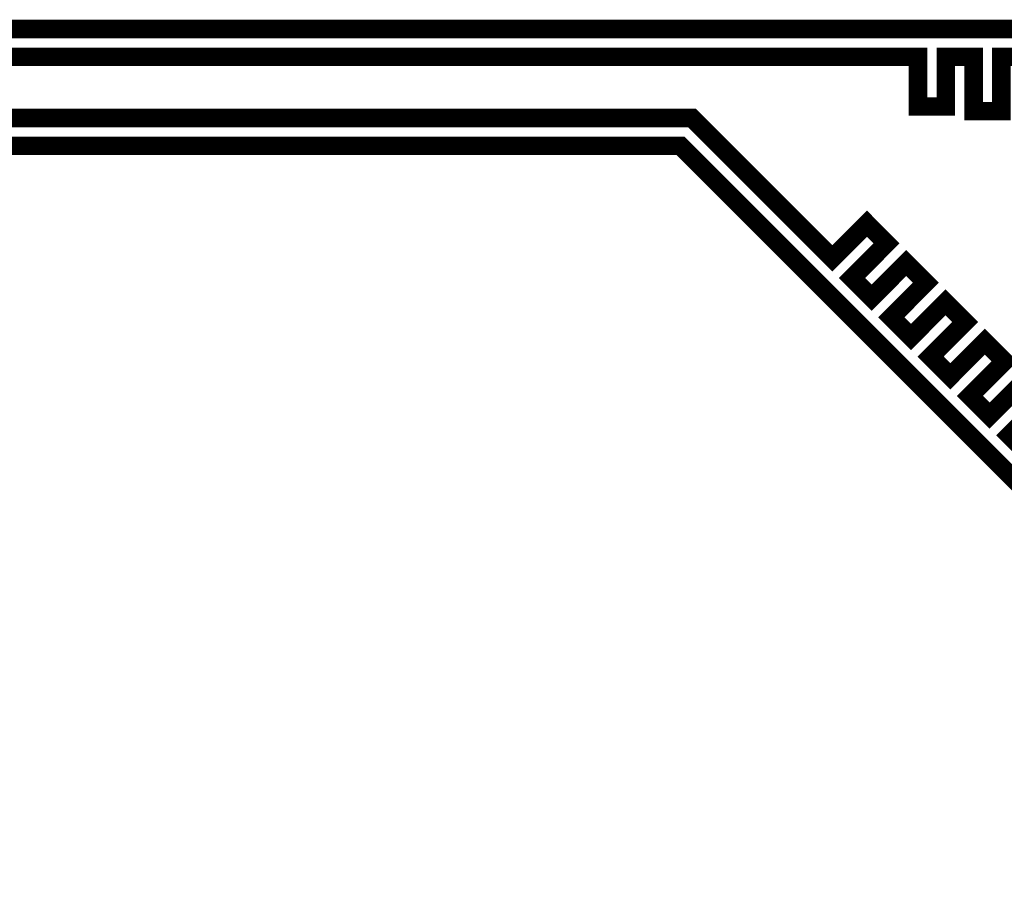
# Model space of a CAD drawing. Extents: x 0 to 3292, y 0 to 2151.
# Tile 17 of 50: x 838 to 1369, y 918 to 1383. Entities that reach past the tile are written whole.
import ezdxf

# ---------------------------------------------------------------- set-up
doc = ezdxf.new("R2010")
doc.units = 0
doc.layers.add('ETCH_BOTTOM', color=1, linetype='CONTINUOUS')

msp = doc.modelspace()

# ---------------------------------------------------------------- linework, layer by layer
at = {"layer": 'ETCH_BOTTOM', "const_width": 10}
for points in [[(334.65, 1330.82), (382.14, 1378.31), (1558.09, 1378.31), (1634.97, 1301.42), (1634.98, 1301.42), (1643.76, 1292.63), (1643.77, 1292.62), (1643.77, 1289.71), (1643.79, 1117.95), (1643.8, 957.31), (1643.81, 929.75), (1670, 903.55), (1670, 400), (1617.3, 347.3), (1617.3, 198.69), (1641.34, 174.65), (1641.34, 35.01)], [(255.91, 1251.97), (296.34, 1292.4), (354.15, 1292.4), (425.06, 1363.31), (1322.78, 1363.31), (1322.78, 1336.5), (1337.78, 1336.5), (1337.78, 1363.31), (1352.78, 1363.31), (1352.78, 1334), (1367.78, 1334), (1367.78, 1363.31), (1382.78, 1363.31)], [(334.65, 960.63), (469, 1094.98), (469, 1320.3), (479, 1330.31), (1200.8, 1330.31), (1276.52, 1254.59), (1295.2, 1273.28), (1305.81, 1262.67), (1287.13, 1243.98), (1297.74, 1233.37), (1316.42, 1252.06), (1327.03, 1241.45), (1308.35, 1222.76), (1318.96, 1212.15), (1337.64, 1230.84), (1348.25, 1220.23), (1329.57, 1201.54), (1340.18, 1190.93), (1358.86, 1209.62), (1369.47, 1199.01), (1350.79, 1180.32), (1361.4, 1169.71), (1382.34, 1190.66)], [(255.91, 881.89), (295.02, 921), (359.91, 921), (374.5, 935.59), (374.5, 979.09), (484, 1088.59), (484, 1314.09), (485.21, 1315.3), (1194.59, 1315.3), (1625, 884.89), (1625, 425), (1576.01, 376.01), (1576, 376.01), (1561, 361.01), (1532.22, 361.01), (1519.34, 348.12), (1519.34, 208.66), (1541.34, 186.66), (1541.34, 35.01)], [(1392.95, 1180.05), (1372.01, 1159.1), (1382.62, 1148.49)]]:
    msp.add_lwpolyline(points, dxfattribs=at)

doc.saveas('drawing.dxf')
